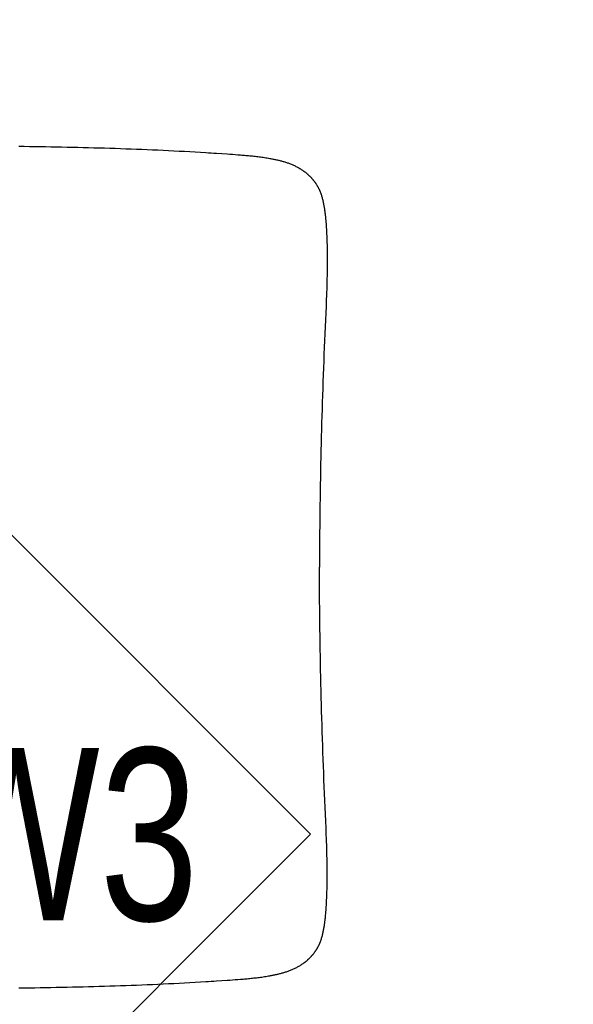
# Model space of a CAD drawing. Header units: centimetres. Extents: x 4120 to 19220, y -7417 to 180.
# Tile 53 of 223: x 9819 to 9856, y -4315 to -4251. Entities that reach past the tile are written whole.
import ezdxf
from ezdxf.enums import TextEntityAlignment as Align

# ---------------------------------------------------------------- set-up
doc = ezdxf.new("R2010")
doc.units = ezdxf.units.CM
for name, color, linetype in [('0 @ 1', 7, 'Continuous'), ('A_Wymiary wewnętrzne', 8, 'Continuous'), ('A_Wyposażenie', 8, 'Continuous')]:
    doc.layers.add(name, color=color, linetype=linetype)
doc.styles.add('marcin', font='arial.ttf', dxfattribs={"width": 0.8, "height": 16})
doc.styles.add('PB-100', font='simplex.shx', dxfattribs={"width": 0.7, "height": 15})
doc.styles.add('style1', font='ARIALN.TTF', dxfattribs={"width": 0.9})
doc.dimstyles.new('WYM A PROJEKT', dxfattribs={"dimscale": 2, "dimtxt": 16, "dimasz": 0.8, "dimexe": 6, "dimexo": 30, "dimgap": 2, "dimtad": 1, "dimdec": 0, "dimzin": 9, "dimdsep": 46, "dimtxsty": 'marcin', "dimblk": 'WW', "dimcen": 0, "dimdle": 6, "dimse1": 1, "dimse2": 1, "dimclrt": 7, "dimadec": 0, "dimazin": 0, "dimtfac": 1, "dimtdec": 0, "dimtix": 1, "dimtmove": 2, "dimatfit": 3, "dimldrblk": 'WW', "dimfxl": 1, "dimtolj": 1, "dimtzin": 0, "dimarcsym": 0})

# ---------------------------------------------------------------- blocks, each defined once
blk = doc.blocks.new('Wyposażenie sanitarne blok')
at = {"layer": 'A_Wyposażenie', "linetype": 'Continuous'}
for points in [[(753.372, -308.971), (753.721, -308.976), (754.071, -308.98), (754.42, -308.985), (754.769, -308.991), (755.118, -308.996), (755.468, -309.002), (755.817, -309.009), (756.166, -309.016), (756.515, -309.023), (756.864, -309.031), (757.214, -309.039), (757.563, -309.047), (757.912, -309.056), (758.261, -309.066), (758.61, -309.075), (758.96, -309.086), (759.309, -309.096), (759.658, -309.107), (760.007, -309.119), (760.356, -309.131), (760.705, -309.144), (761.054, -309.157), (761.403, -309.171), (761.752, -309.185), (762.101, -309.2), (762.45, -309.216), (762.799, -309.232), (763.148, -309.248), (763.497, -309.265), (763.846, -309.283), (764.194, -309.302), (764.543, -309.321), (764.892, -309.34), (765.241, -309.361), (765.589, -309.382), (765.764, -309.393), (765.938, -309.404), (766.112, -309.415), (766.287, -309.426), (766.635, -309.449), (766.984, -309.473), (767.158, -309.485), (767.332, -309.498), (767.506, -309.51), (767.68, -309.523), (767.854, -309.537), (767.941, -309.544), (768.029, -309.551), (768.116, -309.558), (768.203, -309.566), (768.289, -309.574), (768.376, -309.582), (768.463, -309.59), (768.55, -309.599), (768.637, -309.608), (768.724, -309.618), (768.811, -309.627), (768.897, -309.637), (768.984, -309.648), (769.071, -309.659), (769.157, -309.67), (769.244, -309.682), (769.33, -309.695), (769.417, -309.708), (769.503, -309.721), (769.589, -309.735), (769.675, -309.749), (769.761, -309.764), (769.817, -309.774), (769.872, -309.785), (769.927, -309.795), (769.982, -309.806), (770.037, -309.817), (770.091, -309.829), (770.146, -309.84), (770.201, -309.852), (770.256, -309.865), (770.31, -309.878), (770.365, -309.891), (770.419, -309.904), (770.473, -309.918), (770.528, -309.933), (770.582, -309.947), (770.636, -309.963), (770.689, -309.979), (770.743, -309.995), (770.797, -310.012), (770.85, -310.029), (770.903, -310.047), (770.956, -310.065), (771.009, -310.084), (771.061, -310.104), (771.113, -310.125), (771.165, -310.145), (771.217, -310.167), (771.269, -310.189), (771.32, -310.212), (771.371, -310.236), (771.421, -310.26), (771.471, -310.285), (771.521, -310.311), (771.571, -310.337), (771.62, -310.364), (771.669, -310.392), (771.717, -310.421), (771.765, -310.45), (771.813, -310.48), (771.86, -310.511), (771.907, -310.542), (771.953, -310.574), (771.999, -310.607), (772.044, -310.64), (772.088, -310.675), (772.11, -310.692), (772.132, -310.71), (772.154, -310.727), (772.175, -310.745), (772.197, -310.763), (772.218, -310.782), (772.239, -310.8), (772.26, -310.819), (772.281, -310.838), (772.302, -310.857), (772.322, -310.876), (772.342, -310.895), (772.363, -310.915), (772.382, -310.934), (772.402, -310.954), (772.422, -310.974), (772.441, -310.995), (772.461, -311.015), (772.48, -311.036), (772.498, -311.056), (772.517, -311.077), (772.536, -311.098), (772.554, -311.12), (772.572, -311.141), (772.59, -311.162), (772.608, -311.184), (772.625, -311.206), (772.643, -311.228), (772.66, -311.25), (772.677, -311.273), (772.693, -311.295), (772.71, -311.318), (772.726, -311.341), (772.742, -311.364), (772.758, -311.387), (772.774, -311.41), (772.789, -311.434), (772.805, -311.457), (772.819, -311.481), (772.834, -311.505), (772.849, -311.529), (772.863, -311.553), (772.877, -311.577), (772.891, -311.602), (772.904, -311.626), (772.918, -311.651), (772.931, -311.676), (772.944, -311.701), (772.956, -311.726), (772.969, -311.751), (772.981, -311.776), (772.993, -311.802), (773.004, -311.827), (773.016, -311.853), (773.027, -311.878), (773.038, -311.904), (773.048, -311.93), (773.059, -311.956), (773.069, -311.982), (773.079, -312.009), (773.089, -312.035), (773.098, -312.061), (773.117, -312.114), (773.134, -312.168), (773.151, -312.221), (773.167, -312.275), (773.182, -312.329), (773.197, -312.383), (773.211, -312.437), (773.224, -312.492), (773.237, -312.546), (773.25, -312.601), (773.261, -312.656), (773.273, -312.711), (773.284, -312.766), (773.294, -312.821), (773.304, -312.876), (773.314, -312.931), (773.323, -312.986), (773.332, -313.042), (773.34, -313.097), (773.348, -313.153), (773.356, -313.208), (773.364, -313.264), (773.371, -313.319), (773.377, -313.375), (773.384, -313.431), (773.39, -313.486), (773.396, -313.542), (773.402, -313.598), (773.412, -313.709), (773.422, -313.821), (773.431, -313.933), (773.44, -314.045), (773.447, -314.156), (773.455, -314.268), (773.462, -314.38), (773.468, -314.492), (773.474, -314.604), (773.479, -314.716), (773.485, -314.828), (773.489, -314.94), (773.494, -315.052), (773.498, -315.164), (773.501, -315.276), (773.504, -315.388), (773.507, -315.5), (773.51, -315.612), (773.512, -315.724), (773.513, -315.836), (773.515, -315.948), (773.516, -316.061), (773.517, -316.173), (773.517, -316.285), (773.517, -316.397), (773.517, -316.509), (773.517, -316.621), (773.516, -316.733), (773.515, -316.845), (773.514, -316.957), (773.512, -317.069), (773.51, -317.181), (773.506, -317.406), (773.501, -317.63), (773.495, -317.854), (773.489, -318.078), (773.482, -318.302), (773.474, -318.526), (773.466, -318.75), (773.457, -318.974), (773.448, -319.198), (773.438, -319.422), (773.419, -319.87), (773.399, -320.318), (773.379, -320.766), (773.359, -321.214), (773.34, -321.662), (773.322, -322.11), (773.304, -322.558), (773.287, -323.006), (773.27, -323.454), (773.253, -323.902), (773.237, -324.35), (773.222, -324.799), (773.207, -325.247), (773.192, -325.695), (773.178, -326.143), (773.165, -326.591), (773.152, -327.039), (773.14, -327.488), (773.128, -327.936), (773.117, -328.384), (773.106, -328.832), (773.096, -329.281), (773.086, -329.729), (773.077, -330.177), (773.069, -330.626), (773.061, -331.074), (773.054, -331.522), (773.047, -331.971), (773.041, -332.419), (773.036, -332.867), (773.031, -333.316), (773.027, -333.764), (773.023, -334.212), (773.02, -334.661), (773.018, -335.109), (773.017, -335.558), (773.016, -336.006), (773.015, -336.454)], [(753.373, -363.938), (753.722, -363.934), (754.071, -363.929), (754.42, -363.924), (754.77, -363.919), (755.119, -363.913), (755.468, -363.907), (755.817, -363.9), (756.167, -363.893), (756.516, -363.886), (756.865, -363.878), (757.214, -363.87), (757.563, -363.862), (757.913, -363.853), (758.262, -363.844), (758.611, -363.834), (758.96, -363.823), (759.309, -363.813), (759.658, -363.802), (760.008, -363.79), (760.357, -363.778), (760.706, -363.765), (761.055, -363.752), (761.404, -363.738), (761.753, -363.724), (762.102, -363.709), (762.451, -363.693), (762.8, -363.677), (763.149, -363.661), (763.497, -363.644), (763.846, -363.626), (764.195, -363.607), (764.544, -363.588), (764.893, -363.569), (765.241, -363.548), (765.59, -363.527), (765.764, -363.516), (765.939, -363.505), (766.113, -363.494), (766.287, -363.483), (766.636, -363.46), (766.984, -363.436), (767.158, -363.424), (767.333, -363.411), (767.507, -363.399), (767.681, -363.386), (767.855, -363.372), (767.942, -363.365), (768.029, -363.358), (768.116, -363.35), (768.203, -363.343), (768.29, -363.335), (768.377, -363.327), (768.464, -363.318), (768.551, -363.31), (768.638, -363.301), (768.725, -363.291), (768.811, -363.281), (768.898, -363.271), (768.985, -363.261), (769.071, -363.25), (769.158, -363.238), (769.244, -363.227), (769.331, -363.214), (769.417, -363.201), (769.504, -363.188), (769.59, -363.174), (769.676, -363.159), (769.762, -363.144), (769.817, -363.134), (769.872, -363.124), (769.927, -363.114), (769.982, -363.103), (770.037, -363.092), (770.092, -363.08), (770.147, -363.068), (770.202, -363.056), (770.256, -363.044), (770.311, -363.031), (770.365, -363.018), (770.42, -363.005), (770.474, -362.991), (770.528, -362.976), (770.582, -362.961), (770.636, -362.946), (770.69, -362.93), (770.744, -362.914), (770.797, -362.897), (770.85, -362.88), (770.904, -362.862), (770.957, -362.843), (771.009, -362.824), (771.062, -362.805), (771.114, -362.784), (771.166, -362.763), (771.218, -362.742), (771.269, -362.719), (771.32, -362.697), (771.371, -362.673), (771.422, -362.649), (771.472, -362.624), (771.522, -362.598), (771.572, -362.572), (771.621, -362.544), (771.67, -362.517), (771.718, -362.488), (771.766, -362.459), (771.814, -362.429), (771.861, -362.398), (771.907, -362.367), (771.954, -362.335), (771.999, -362.302), (772.044, -362.268), (772.089, -362.234), (772.111, -362.217), (772.133, -362.199), (772.154, -362.181), (772.176, -362.163), (772.197, -362.145), (772.219, -362.127), (772.24, -362.109), (772.261, -362.09), (772.282, -362.071), (772.302, -362.052), (772.323, -362.033), (772.343, -362.014), (772.363, -361.994), (772.383, -361.974), (772.403, -361.954), (772.422, -361.934), (772.442, -361.914), (772.461, -361.894), (772.48, -361.873), (772.499, -361.852), (772.518, -361.832), (772.536, -361.81), (772.555, -361.789), (772.573, -361.768), (772.591, -361.746), (772.608, -361.725), (772.626, -361.703), (772.643, -361.681), (772.66, -361.658), (772.677, -361.636), (772.694, -361.614), (772.711, -361.591), (772.727, -361.568), (772.743, -361.545), (772.759, -361.522), (772.774, -361.499), (772.79, -361.475), (772.805, -361.452), (772.82, -361.428), (772.835, -361.404), (772.849, -361.38), (772.864, -361.356), (772.878, -361.332), (772.891, -361.307), (772.905, -361.283), (772.918, -361.258), (772.931, -361.233), (772.944, -361.208), (772.957, -361.183), (772.969, -361.158), (772.981, -361.133), (772.993, -361.107), (773.005, -361.082), (773.016, -361.056), (773.027, -361.03), (773.038, -361.005), (773.049, -360.979), (773.059, -360.953), (773.07, -360.926), (773.08, -360.9), (773.089, -360.874), (773.099, -360.847), (773.117, -360.794), (773.135, -360.741), (773.151, -360.688), (773.168, -360.634), (773.183, -360.58), (773.198, -360.526), (773.212, -360.472), (773.225, -360.417), (773.238, -360.363), (773.25, -360.308), (773.262, -360.253), (773.273, -360.198), (773.284, -360.143), (773.295, -360.088), (773.305, -360.033), (773.314, -359.978), (773.323, -359.922), (773.332, -359.867), (773.341, -359.812), (773.349, -359.756), (773.357, -359.701), (773.364, -359.645), (773.371, -359.59), (773.378, -359.534), (773.384, -359.478), (773.391, -359.423), (773.396, -359.367), (773.402, -359.311), (773.413, -359.199), (773.423, -359.088), (773.432, -358.976), (773.44, -358.864), (773.448, -358.752), (773.455, -358.641), (773.462, -358.529), (773.468, -358.417), (773.474, -358.305), (773.48, -358.193), (773.485, -358.081), (773.49, -357.969), (773.494, -357.857), (773.498, -357.745), (773.502, -357.633), (773.505, -357.521), (773.508, -357.409), (773.51, -357.297), (773.512, -357.185), (773.514, -357.072), (773.515, -356.96), (773.516, -356.848), (773.517, -356.736), (773.518, -356.624), (773.518, -356.512), (773.518, -356.4), (773.517, -356.288), (773.516, -356.176), (773.515, -356.064), (773.514, -355.951), (773.513, -355.839), (773.511, -355.727), (773.507, -355.503), (773.502, -355.279), (773.496, -355.055), (773.489, -354.831), (773.482, -354.607), (773.474, -354.383), (773.466, -354.159), (773.457, -353.935), (773.448, -353.711), (773.439, -353.487), (773.419, -353.039), (773.399, -352.591), (773.379, -352.143), (773.36, -351.695), (773.341, -351.247), (773.322, -350.799), (773.304, -350.351), (773.287, -349.903), (773.27, -349.455), (773.253, -349.006), (773.237, -348.558), (773.222, -348.11), (773.207, -347.662), (773.192, -347.214), (773.178, -346.766), (773.165, -346.318), (773.152, -345.869), (773.14, -345.421), (773.128, -344.973), (773.117, -344.525), (773.106, -344.076), (773.096, -343.628), (773.086, -343.18), (773.077, -342.731), (773.069, -342.283), (773.061, -341.835), (773.054, -341.387), (773.047, -340.938), (773.041, -340.49), (773.036, -340.041), (773.031, -339.593), (773.027, -339.145), (773.023, -338.696), (773.02, -338.248), (773.018, -337.8), (773.017, -337.351), (773.016, -336.903), (773.015, -336.454), (773.015, -336.453)], [(773.016, -336.454), (773.016, -336.453)]]:
    blk.add_lwpolyline(points, dxfattribs=at)
blk = doc.blocks.new('em4_el-ozn_50i100')
at = {"color": 3}
blk.add_lwpolyline([(0, -73.2), (26.531, -46.669), (0, -20.138), (-26.531, -46.669)], close=True, dxfattribs=at)
at = {"linetype": 'Continuous', "lineweight": 0, "style": 'PB-100', "width": 0.7}
blk.add_attdef('SYMBOL', text='', height=15, rotation=0.00001, dxfattribs=at).set_placement((0, -46.669), align=Align.MIDDLE_CENTER)
blk = doc.blocks.new('WW')
at = {"color": 80, "ltscale": 2}
blk.add_line((3, 3), (-3, -3), dxfattribs=at)
at = {"ltscale": 2}
for p, q in [((0, -3), (0, 3)), ((-3, 0), (3, 0))]:
    blk.add_line(p, q, dxfattribs=at)
blk = doc.blocks.new('*D2089')
at = {"layer": 'A_Wymiary wewnętrzne', "color": 0, "lineweight": -2}
blk.add_line((9786.175, -4241.73), (9990.975, -4241.73), dxfattribs=at)
at = {"layer": 'Defpoints', "color": 0}
for p in [(9992.575, -4240.98), (9992.575, -4241.73), (9784.575, -4304.133)]:
    blk.add_point(p, dxfattribs=at)
at = {"layer": 'A_Wymiary wewnętrzne', "color": 0, "lineweight": -2, "xscale": 1.6, "yscale": 1.6, "zscale": 1.6, "rotation": 180}
blk.add_blockref('WW', (9784.575, -4241.73), dxfattribs=at)
at = {"layer": 'A_Wymiary wewnętrzne', "color": 0, "lineweight": -2, "xscale": 1.6, "yscale": 1.6, "zscale": 1.6}
blk.add_blockref('WW', (9992.575, -4241.73), dxfattribs=at)
at = {"layer": 'A_Wymiary wewnętrzne', "color": 7, "insert": (9888.575, -4229.562), "char_height": 16, "attachment_point": 5, "style": 'marcin'}
blk.add_mtext('\\A1;208', dxfattribs=at)

msp = doc.modelspace()

# ---------------------------------------------------------------- block references
msp.add_blockref('Wyposażenie sanitarne blok', (9066.075, -3950.23))
at = {"color": 6}
ref = msp.add_blockref('em4_el-ozn_50i100', (9818.609, -4269.13), dxfattribs=dict(at, xscale=-0.75, yscale=0.75, zscale=0.75, rotation=0.003234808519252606))
ref.add_attrib('SYMBOL', 'SW3', dxfattribs={"layer": '0 @ 1', "linetype": 'Continuous', "lineweight": 0, "height": 11.25, "rotation": 0.00323, "style": 'style1', "width": 0.9}).set_placement((9818.611, -4304.132), align=Align.MIDDLE)

# ---------------------------------------------------------------- dimensions: what is measured, and where the dimension line sits
at = {"layer": 'A_Wymiary wewnętrzne'}
dim = msp.add_linear_dim(base=(9992.575, -4241.73), p1=(9784.575, -4304.133), p2=(9992.575, -4240.98), dimstyle='WYM A PROJEKT', override={"dimdsep": 44}, dxfattribs=at)
dim.commit()
dim.dimension.update_dxf_attribs({"geometry": '*D2089', "text_midpoint": (9888.575, -4229.562)})

doc.saveas('drawing.dxf')
